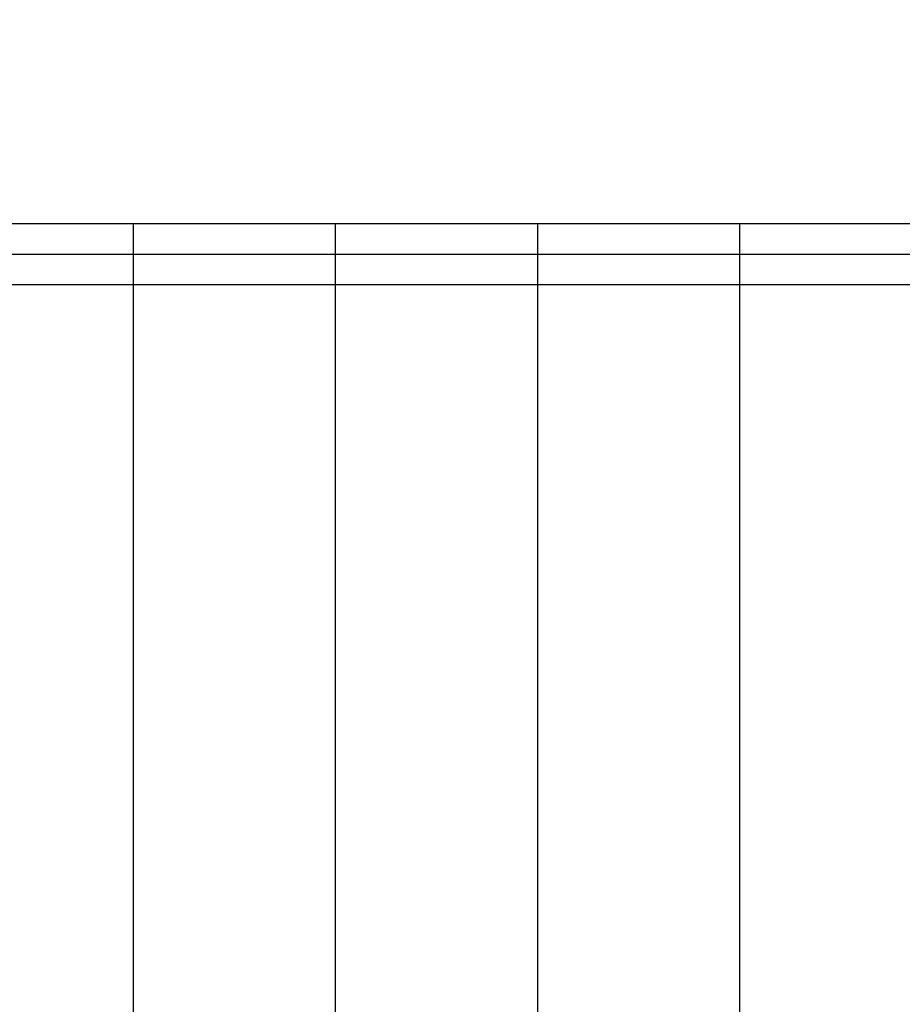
# Model space of a CAD drawing. Header units: centimetres. Extents: x -228435 to 46820, y -89367 to 152985.
# Tile 153 of 252: x -28026 to -26584, y 84589 to 86198. Entities that reach past the tile are written whole.
import ezdxf

# ---------------------------------------------------------------- set-up
doc = ezdxf.new("R2010")
doc.units = ezdxf.units.CM
doc.header["$LTSCALE"] = 50
doc.layers.add('Kondygnacja  -0_5$0$ARCH_SCHODY_IST', color=8, linetype='Continuous')

msp = doc.modelspace()

# ---------------------------------------------------------------- linework, layer by layer
at = {"layer": 'Kondygnacja  -0_5$0$ARCH_SCHODY_IST'}
for p, q in [((-33990, 85865), (-26190, 85865)), ((-27840, 82510), (-27840, 85865)), ((-27510, 82510), (-27510, 85865)), ((-27180, 82510), (-27180, 85865)), ((-26850, 82510), (-26850, 85865))]:
    msp.add_line(p, q, dxfattribs=at)
for points in [[(-33066.029, 85765), (-25740, 85765), (-25740, 86435), (-27759.998, 86435)], [(-33084.505, 85815), (-25790, 85815), (-25790, 86385), (-27741.522, 86385)]]:
    msp.add_lwpolyline(points, dxfattribs=at)

doc.saveas('drawing.dxf')
